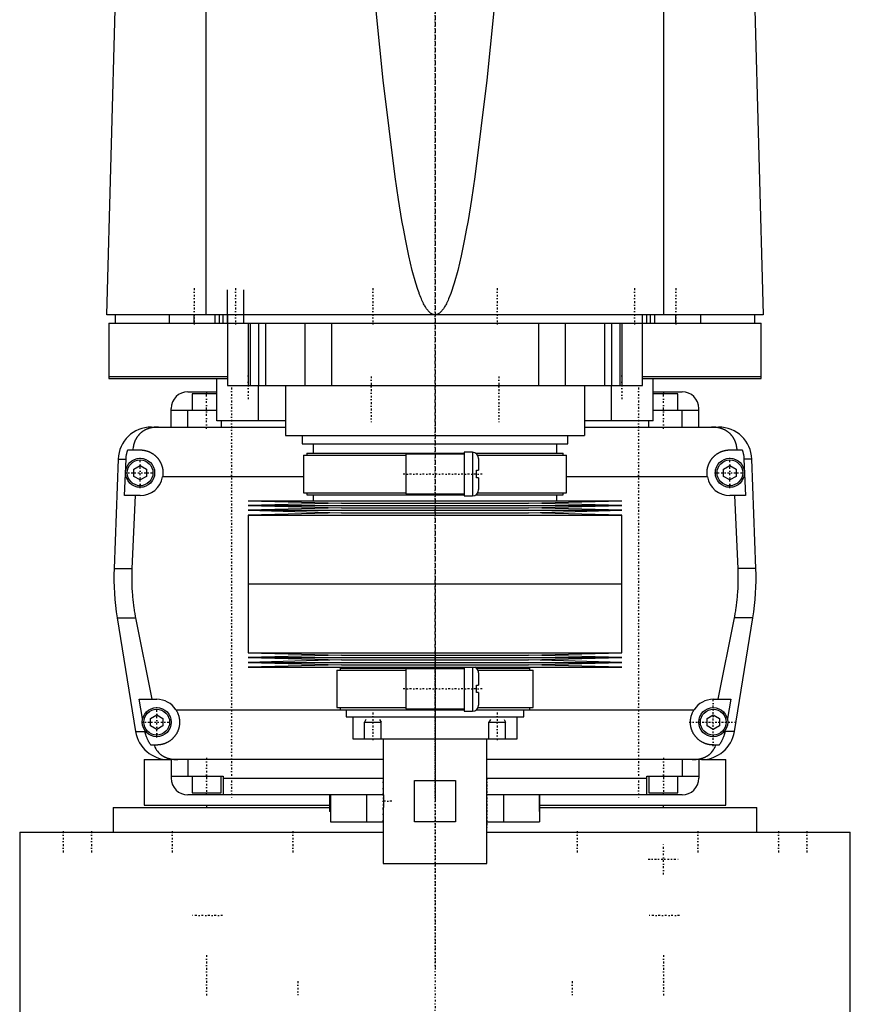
# Model space of a CAD drawing. Extents: x -120 to 120, y -1 to 900.
# Tile 2 of 3: x -100 to 100, y 322 to 559. Entities that reach past the tile are written whole.
import ezdxf

# ---------------------------------------------------------------- set-up
doc = ezdxf.new("R2010")
doc.units = 0
doc.linetypes.add('CENTER', pattern=[1.5, 0.45, -0.5, 0.05, -0.5])
for name, color, linetype in [('CENTER', 7, 'CENTER'), ('THREAD', 7, 'CONTINUOUS'), ('VIS', 7, 'CONTINUOUS')]:
    doc.layers.add(name, color=color, linetype=linetype)

msp = doc.modelspace()

# ---------------------------------------------------------------- linework, layer by layer
at = {"layer": 'CENTER'}
for p, q in [((0, 899.92), (0, 329.57)), ((0, 700.5), (0, 370.5)), ((-58, 493.9), (-58, 485.1)), ((-48, 493.9), (-48, 485.1)), ((-15, 493.9), (-15, 485.1)), ((15, 493.9), (15, 485.1)), ((48, 493.9), (48, 485.1)), ((58, 493.9), (58, 485.1)), ((0, 480.07), (0, 459.92)), ((-45, 473.8), (-45, 467.2)), ((-15.35, 472.7), (-15.35, 461.7)), ((15.35, 472.7), (15.35, 461.7)), ((45, 473.8), (45, 467.2)), ((-49, 470), (-49, 371)), ((49, 470), (49, 371)), ((-55, 460.1), (-55, 468.9)), ((55, 460.1), (55, 468.9)), ((0, 458.19), (0, 421.06)), ((-71, 445.82), (-71, 453.18)), ((71, 445.82), (71, 453.18)), ((-74.67, 449.5), (-67.33, 449.5)), ((11.37, 449.2), (-7.88, 449.2)), ((67.33, 449.5), (74.67, 449.5)), ((0, 424.35), (0, 389.2)), ((0, 406.4), (0, 1.6)), ((11.37, 397.5), (-7.88, 397.5)), ((67, 383.73), (67, 395.27)), ((-67, 385.82), (-67, 393.18)), ((-15, 391.8), (-15, 385.2)), ((15, 391.8), (15, 385.2)), ((-70.67, 389.5), (-63.33, 389.5)), ((61.23, 389.5), (72.77, 389.5)), ((0, 388.38), (0, 380.12)), ((-55, 380.9), (-55, 372.1)), ((55, 380.9), (55, 372.1)), ((-12.5, 376.05), (-12.5, 363.95)), ((12.5, 376.05), (12.5, 363.95)), ((-10.4, 370.5), (-12.6, 370.5)), ((-89.5, 363.25), (-89.5, 357.75)), ((-82.69, 363.25), (-82.69, 357.75)), ((-63.29, 363.25), (-63.29, 357.75)), ((-34.25, 363.25), (-34.25, 357.75)), ((34.25, 363.25), (34.25, 357.75)), ((63.29, 363.25), (63.29, 357.75)), ((82.69, 363.25), (82.69, 357.75)), ((89.5, 363.25), (89.5, 357.75)), ((55, 352.82), (55, 360.18)), ((51.32, 356.5), (58.67, 356.5)), ((-51.15, 343), (-58.85, 343)), ((58.85, 343), (51.15, 343)), ((-55, 333.45), (-55, 323.55)), ((55, 333.45), (55, 323.55)), ((-33, 327.15), (-33, 323.85)), ((33, 327.15), (33, 323.85))]:
    msp.add_line(p, q, dxfattribs=at)
at = {"layer": 'THREAD'}
for p, q in [((-50, 485.5), (-50, 493.5)), ((-46, 485.5), (-46, 493.5)), ((-16.62, 390.16), (-17, 389.5)), ((-17, 385.5), (-17, 389.5)), ((-17, 389.5), (-13, 389.5)), ((-13.38, 390.16), (-13, 389.5)), ((-13, 385.5), (-13, 389.5)), ((13.38, 390.16), (13, 389.5)), ((13, 385.5), (13, 389.5)), ((13, 389.5), (17, 389.5)), ((16.62, 390.16), (17, 389.5)), ((17, 385.5), (17, 389.5))]:
    msp.add_line(p, q, dxfattribs=at)
at = {"layer": 'VIS'}
for p, q in [((-79, 487.5), (-76.83, 568.63)), ((-55.06, 487.5), (-55.06, 569.6)), ((55.06, 487.5), (55.06, 569.6)), ((76.83, 568.63), (79, 487.5)), ((79, 487.5), (-79, 487.5)), ((-77, 487.5), (-77, 485.5)), ((-64, 487.5), (-64, 485.5)), ((-58, 485.5), (-58, 487.5)), ((-52.9, 485.5), (-52.9, 487.5)), ((-51.9, 485.5), (-51.9, 487.5)), ((-51, 485.5), (-51, 487.5)), ((-50, 487.5), (-50, 470.5)), ((50, 470.5), (50, 487.5)), ((51, 485.5), (51, 487.5)), ((51.9, 485.5), (51.9, 487.5)), ((52.9, 485.5), (52.9, 487.5)), ((58, 485.5), (58, 487.5)), ((64, 485.5), (64, 487.5)), ((77, 485.5), (77, 487.5)), ((-78.5, 485.5), (78.5, 485.5)), ((-78.5, 485.5), (-78.5, 472.2)), ((-45, 485.5), (-45, 470.5)), ((-44.5, 485.5), (-44.5, 470.5)), ((-42.5, 485.5), (-42.5, 470.5)), ((-40.83, 485.5), (-40.83, 470.5)), ((-31.31, 485.5), (-31.31, 470.5)), ((-24.92, 485.5), (-24.92, 470.5)), ((24.92, 485.5), (24.92, 470.5)), ((31.31, 485.5), (31.31, 470.5)), ((40.83, 485.5), (40.83, 470.5)), ((42.5, 485.5), (42.5, 470.5)), ((44.5, 485.5), (44.5, 470.5)), ((45, 485.5), (45, 470.5)), ((78.5, 472.2), (78.5, 485.5)), ((-78.5, 472.7), (-50.02, 472.7)), ((-78.5, 472.2), (-50.02, 472.2)), ((-52.5, 462), (-52.5, 472.2)), ((50.02, 472.7), (78.5, 472.7)), ((50.02, 472.2), (78.5, 472.2)), ((52.5, 462), (52.5, 472.2)), ((-50, 470.5), (50, 470.5)), ((-42.5, 462), (-42.5, 470.5)), ((-36, 470.5), (-36, 458.5)), ((36, 470.5), (36, 458.5)), ((42.5, 462), (42.5, 470.5)), ((-59.5, 469), (-52.5, 469)), ((-58.5, 468.5), (-58.5, 464.5)), ((-52.5, 468.5), (-58.5, 468.5)), ((-55, 469), (-55, 468.5)), ((52.5, 469), (59.5, 469)), ((58.5, 468.5), (52.5, 468.5)), ((55, 469), (55, 468.5)), ((58.5, 464.5), (58.5, 468.5)), ((-63.5, 460.5), (-63.5, 465)), ((-52.5, 464.5), (-63.5, 464.5)), ((-59.5, 460.5), (-59.5, 464.5)), ((63.5, 464.5), (52.5, 464.5)), ((59.5, 460.5), (59.5, 464.5)), ((63.5, 460.5), (63.5, 465)), ((-36, 462), (-52.5, 462)), ((-51.5, 462), (-51.5, 460.5)), ((52.5, 462), (36, 462)), ((51.5, 460.5), (51.5, 462)), ((-68.3, 460.5), (-36, 460.5)), ((36, 460.5), (68.3, 460.5)), ((-36, 458.5), (36, 458.5)), ((-32, 458.5), (-32, 456.5)), ((32, 456.5), (32, 458.5)), ((-73.97, 455), (-71, 455)), ((-32, 456.5), (32, 456.5)), ((-29.35, 456.5), (-29.35, 454.2)), ((29.35, 454.2), (29.35, 456.5)), ((71, 455), (73.97, 455)), ((-76.29, 452.8), (-77.28, 426.46)), ((-76.29, 452.8), (-74.4, 452.8)), ((-74.75, 444), (-74.4, 452.8)), ((-31.65, 453.7), (-31.65, 444.7)), ((-31.65, 453.7), (-7, 453.7)), ((-30.85, 454.2), (-30.85, 453.7)), ((-30.85, 454.2), (7, 454.2)), ((7, 454), (-7, 454)), ((-7, 454), (-7, 444.4)), ((9, 454.45), (7, 454.45)), ((7, 454.45), (7, 443.95)), ((9, 454.45), (9, 443.95)), ((9.83, 454.2), (30.85, 454.2)), ((10.3, 453.7), (31.65, 453.7)), ((10.5, 452.95), (10.5, 450.1)), ((30.85, 453.7), (30.85, 454.2)), ((31.65, 444.7), (31.65, 453.7)), ((76.29, 452.8), (74.4, 452.8)), ((74.4, 452.8), (74.75, 444)), ((77.28, 426.46), (76.29, 452.8)), ((-72.5, 450.37), (-71, 451.23)), ((-72.5, 448.63), (-72.5, 450.37)), ((-71, 451.23), (-69.5, 450.37)), ((-69.5, 450.37), (-69.5, 448.63)), ((69.5, 450.37), (71, 451.23)), ((69.5, 448.63), (69.5, 450.37)), ((71, 451.23), (72.5, 450.37)), ((72.5, 450.37), (72.5, 448.63)), ((-71, 447.77), (-72.5, 448.63)), ((-69.5, 448.63), (-71, 447.77)), ((-31.65, 448.5), (-65.59, 448.5)), ((10, 448.3), (10, 450.1)), ((10, 450.1), (10.5, 450.1)), ((10.5, 448.3), (10, 448.3)), ((10.5, 448.3), (10.5, 445.45)), ((65.59, 448.5), (31.65, 448.5)), ((71, 447.77), (69.5, 448.63)), ((72.5, 448.63), (71, 447.77)), ((-71, 444), (-74.75, 444)), ((-72.2, 444), (-72.97, 426.46)), ((-31.65, 444.7), (-7, 444.7)), ((-30.85, 444.7), (-30.85, 444.2)), ((-30.85, 444.2), (7, 444.2)), ((-29.35, 444.2), (-29.35, 442.75)), ((-7, 444.4), (7, 444.4)), ((7, 443.95), (9, 443.95)), ((9.83, 444.2), (30.85, 444.2)), ((10.3, 444.7), (31.65, 444.7)), ((29.35, 442.75), (29.35, 444.2)), ((30.85, 444.2), (30.85, 444.7)), ((74.75, 444), (71, 444)), ((72.97, 426.46), (72.2, 444)), ((-45, 442.75), (-22.5, 442.18)), ((-45, 442.75), (45, 442.75)), ((-22.5, 442.18), (-45, 441.61)), ((-45, 441.61), (-22.5, 441.04)), ((-45, 441.61), (45, 441.61)), ((-22.5, 441.04), (-45, 440.47)), ((-22.5, 442.18), (22.5, 442.18)), ((-22.5, 441.04), (22.5, 441.04)), ((22.5, 442.18), (45, 442.75)), ((45, 441.61), (22.5, 442.18)), ((22.5, 441.04), (45, 441.61)), ((45, 440.47), (22.5, 441.04)), ((-45, 440.47), (-22.5, 439.9)), ((-45, 440.47), (45, 440.47)), ((-22.5, 439.9), (-45, 439.33)), ((-45, 439.33), (-45, 422.75)), ((-45, 439.33), (45, 439.33)), ((-22.5, 439.9), (22.5, 439.9)), ((22.5, 439.9), (45, 440.47)), ((45, 439.33), (22.5, 439.9)), ((45, 422.75), (45, 439.33)), ((-77.28, 426.46), (-72.97, 426.46)), ((77.28, 426.46), (72.97, 426.46)), ((-45, 422.75), (45, 422.75)), ((-45, 422.75), (-45, 406.17)), ((-45, 422.75), (0, 422.75)), ((45, 406.17), (45, 422.75)), ((-76.54, 414.6), (-72.1, 387.22)), ((-76.54, 414.6), (-72.1, 414.6)), ((-72.1, 414.6), (-68.19, 395)), ((68.19, 395), (72.1, 414.6)), ((76.54, 414.6), (72.1, 414.6)), ((72.1, 387.22), (76.54, 414.6)), ((-45, 406.17), (-22.5, 405.6)), ((-45, 406.17), (45, 406.17)), ((-22.5, 405.6), (-45, 405.03)), ((-22.5, 405.6), (22.5, 405.6)), ((22.5, 405.6), (45, 406.17)), ((45, 405.03), (22.5, 405.6)), ((-45, 405.03), (-22.5, 404.46)), ((-45, 405.03), (45, 405.03)), ((-22.5, 404.46), (-45, 403.89)), ((-45, 403.89), (-22.5, 403.32)), ((-45, 403.89), (45, 403.89)), ((-22.5, 403.32), (-45, 402.75)), ((-45, 402.75), (45, 402.75)), ((-22.5, 404.46), (22.5, 404.46)), ((-22.5, 403.32), (22.5, 403.32)), ((-21.35, 402.75), (-21.35, 402.5)), ((7, 402.75), (7, 392.12)), ((9, 402.75), (9, 392.12)), ((21.35, 402.5), (21.35, 402.75)), ((22.5, 404.46), (45, 405.03)), ((45, 403.89), (22.5, 404.46)), ((22.5, 403.32), (45, 403.89)), ((45, 402.75), (22.5, 403.32)), ((-23.65, 402), (-23.65, 393)), ((-23.65, 402), (-7, 402)), ((-22.85, 402.5), (-22.85, 402)), ((-22.85, 402.5), (7, 402.5)), ((7, 402.3), (-7, 402.3)), ((-7, 402.3), (-7, 392.7)), ((9.99, 402.5), (22.85, 402.5)), ((10.36, 402), (23.65, 402)), ((10.5, 401.37), (10.5, 398.4)), ((22.85, 402), (22.85, 402.5)), ((23.65, 393), (23.65, 402)), ((10, 396.6), (10, 398.4)), ((10, 398.4), (10.5, 398.4)), ((10.5, 396.6), (10, 396.6)), ((10.5, 396.6), (10.5, 393.62)), ((-71.21, 395), (-67, 395)), ((-70.39, 390.38), (-71.21, 395)), ((67, 395), (71.21, 395)), ((71.21, 395), (70.39, 390.38)), ((-68.5, 390.37), (-67, 391.23)), ((-67, 391.23), (-65.5, 390.37)), ((-62.39, 392.5), (-9.13, 392.5)), ((-23.65, 393), (-7, 393)), ((-22.85, 393), (-22.85, 392.5)), ((-22.85, 392.5), (7.01, 392.5)), ((-21.35, 392.5), (-21.35, 390.8)), ((-7, 392.7), (7, 392.7)), ((7, 392.12), (9, 392.12)), ((9.99, 392.5), (22.85, 392.5)), ((10.36, 393), (23.65, 393)), ((21.35, 390.8), (21.35, 392.5)), ((22.85, 392.5), (22.85, 393)), ((22.85, 392.5), (62.39, 392.5)), ((65.5, 390.37), (67, 391.23)), ((67, 391.23), (68.5, 390.37)), ((-68.5, 388.63), (-68.5, 390.37)), ((-67, 387.77), (-68.5, 388.63)), ((-65.5, 388.63), (-67, 387.77)), ((-65.5, 390.37), (-65.5, 388.63)), ((-21.35, 390.8), (21.35, 390.8)), ((-19.75, 390.8), (-19.75, 385.5)), ((19.75, 385.5), (19.75, 390.8)), ((65.5, 388.63), (65.5, 390.37)), ((67, 387.77), (65.5, 388.63)), ((68.5, 388.63), (67, 387.77)), ((68.5, 390.37), (68.5, 388.63)), ((-72.1, 387.22), (-69.82, 387.22)), ((-69.82, 387.22), (-69.87, 387.5)), ((69.87, 387.5), (69.82, 387.22)), ((72.1, 387.22), (69.82, 387.22)), ((-67, 384), (-68.39, 384)), ((-19.75, 385.5), (19.75, 385.5)), ((-12.5, 385.5), (-12.5, 372.5)), ((12.5, 355.5), (12.5, 385.5)), ((68.39, 384), (67, 384)), ((-70, 380.5), (-70, 369.5)), ((-70, 380.5), (-63.57, 380.5)), ((-12.5, 380.5), (-64.2, 380.5)), ((-63.5, 380.5), (-63.5, 376)), ((-59.5, 380.5), (-59.5, 376.5)), ((64.2, 380.5), (12.5, 380.5)), ((59.5, 380.5), (59.5, 376.5)), ((63.5, 380.5), (63.5, 376)), ((64.2, 380.5), (70, 380.5)), ((70, 369.5), (70, 380.5)), ((-63.5, 376.5), (-51, 376.5)), ((-58.5, 376.5), (-58.5, 372.5)), ((-51.5, 372.5), (-51.5, 376.5)), ((-51, 376.5), (-51, 372)), ((-51, 376), (-12.5, 376)), ((-4.9, 375.5), (4.9, 375.5)), ((-4.9, 365.5), (-4.9, 375.5)), ((4.9, 375.5), (4.9, 365.5)), ((12.5, 376), (51, 376)), ((51, 372), (51, 376.5)), ((51, 376.5), (63.5, 376.5)), ((51.5, 376.5), (51.5, 372.5)), ((58.5, 372.5), (58.5, 376.5)), ((-12.44, 372), (-59.5, 372)), ((-58.5, 372.5), (-51.5, 372.5)), ((-55, 372), (-55, 372.5)), ((-25.37, 372), (-25.37, 368)), ((-25.16, 372), (-25.16, 365.5)), ((-16.5, 372), (-16.5, 365.5)), ((-12.49, 372.46), (-12.5, 372.5)), ((-12.48, 372.34), (-12.49, 372.41)), ((-12.44, 372.02), (-12.45, 372.14)), ((59.5, 372), (12.5, 372)), ((16.5, 372), (16.5, 365.5)), ((25.16, 372), (25.16, 365.5)), ((25.16, 368), (25.16, 372)), ((51.5, 372.5), (58.5, 372.5)), ((55, 372), (55, 372.5)), ((-77.5, 369), (-77.5, 363)), ((-77.5, 369), (-25.37, 369)), ((-70, 369.5), (-25.39, 369.5)), ((-55, 369.5), (-55, 369)), ((-25.16, 368), (-25.37, 368)), ((-12.5, 368.5), (-12.49, 368.54)), ((-12.5, 368.5), (-12.5, 355.5)), ((-12.49, 368.58), (-12.47, 368.71)), ((-12.45, 368.86), (-12.44, 368.98)), ((25.16, 369), (77.5, 369)), ((25.18, 369.5), (70, 369.5)), ((55, 369), (55, 369.5)), ((77.5, 363), (77.5, 369)), ((-25.16, 365.5), (-12.5, 365.5)), ((4.9, 365.5), (-4.9, 365.5)), ((12.5, 365.5), (25.16, 365.5)), ((-100, 363), (-100, 25)), ((-100, 363), (-12.51, 363)), ((12.51, 363), (100, 363)), ((100, 25), (100, 363)), ((-12.5, 355.5), (12.5, 355.5))]:
    msp.add_line(p, q, dxfattribs=at)
for points in [[(0, 487.5, 0), (-0.01, 487.5, 0), (-0.04, 487.5, 0), (-0.06, 487.5, 0), (-0.07, 487.5, 0), (-0.08, 487.5, 0), (-0.11, 487.5, 0), (-0.13, 487.51, 0), (-0.15, 487.51, 0), (-0.18, 487.51, 0), (-0.2, 487.51, 0), (-0.21, 487.52, 0), (-0.22, 487.52, 0), (-0.25, 487.52, 0), (-0.27, 487.53, 0), (-0.29, 487.53, 0), (-0.32, 487.54, 0), (-0.34, 487.54, 0), (-0.35, 487.54, 0), (-0.36, 487.55, 0), (-0.39, 487.55, 0), (-0.41, 487.56, 0), (-0.42, 487.56, 0), (-0.43, 487.57, 0), (-0.46, 487.57, 0), (-0.48, 487.58, 0), (-0.49, 487.59, 0), (-0.5, 487.59, 0), (-0.53, 487.6, 0), (-0.55, 487.61, 0), (-0.57, 487.62, 0), (-0.6, 487.63, 0), (-0.62, 487.64, 0), (-0.63, 487.64, 0), (-0.64, 487.65, 0), (-0.67, 487.66, 0), (-0.69, 487.67, 0), (-0.71, 487.68, 0), (-0.74, 487.69, 0), (-0.76, 487.71, 0), (-0.77, 487.71, 0), (-0.78, 487.72, 0), (-0.81, 487.73, 0), (-0.83, 487.74, 0), (-0.85, 487.76, 0), (-0.88, 487.77, 0), (-0.9, 487.79, 0), (-0.91, 487.8, 0), (-0.92, 487.8, 0), (-0.95, 487.82, 0), (-0.97, 487.83, 0), (-1.05, 487.89, 0), (-1.19, 488.01, 0), (-1.26, 488.07, 0), (-1.33, 488.13, 0), (-1.47, 488.27, 0), (-1.61, 488.43, 0), (-1.75, 488.59, 0), (-1.89, 488.78, 0), (-2.03, 488.97, 0), (-2.1, 489.07, 0), (-2.17, 489.18, 0), (-2.31, 489.41, 0), (-2.45, 489.64, 0), (-2.52, 489.77, 0), (-2.59, 489.89, 0), (-2.73, 490.16, 0), (-2.87, 490.44, 0), (-2.94, 490.59, 0), (-3.01, 490.73, 0), (-3.15, 491.04, 0), (-3.29, 491.36, 0), (-3.43, 491.7, 0), (-3.57, 492.05, 0), (-3.71, 492.41, 0), (-3.78, 492.6, 0), (-3.85, 492.79, 0), (-3.99, 493.18, 0), (-4.13, 493.59, 0), (-4.62, 495.12, 0), (-5.46, 498.14, 0), (-6.29, 501.66, 0), (-7.13, 505.68, 0), (-7.54, 507.88, 0), (-7.96, 510.2, 0), (-8.79, 515.22, 0), (-9.62, 520.74, 0), (-12.5, 543.94, 0), (-14.95, 568.63, 0)], [(14.95, 568.63, 0), (12.5, 543.94, 0), (9.62, 520.74, 0), (8.79, 515.22, 0), (7.96, 510.2, 0), (7.54, 507.88, 0), (7.13, 505.68, 0), (6.29, 501.66, 0), (5.46, 498.14, 0), (4.62, 495.12, 0), (3.78, 492.6, 0), (3.29, 491.36, 0), (3.15, 491.04, 0), (3.01, 490.73, 0), (2.94, 490.59, 0), (2.87, 490.44, 0), (2.73, 490.16, 0), (2.59, 489.89, 0), (2.52, 489.77, 0), (2.45, 489.64, 0), (2.31, 489.41, 0), (2.17, 489.18, 0), (2.1, 489.07, 0), (2.03, 488.97, 0), (1.89, 488.78, 0), (1.75, 488.59, 0), (1.61, 488.43, 0), (1.47, 488.27, 0), (1.33, 488.13, 0), (1.26, 488.07, 0), (1.19, 488.01, 0), (1.05, 487.89, 0), (0.91, 487.8, 0), (0.83, 487.74, 0), (0.81, 487.73, 0), (0.78, 487.72, 0), (0.77, 487.71, 0), (0.76, 487.71, 0), (0.74, 487.69, 0), (0.71, 487.68, 0), (0.69, 487.67, 0), (0.67, 487.66, 0), (0.64, 487.65, 0), (0.63, 487.64, 0), (0.62, 487.64, 0), (0.6, 487.63, 0), (0.57, 487.62, 0), (0.55, 487.61, 0), (0.53, 487.6, 0), (0.5, 487.59, 0), (0.49, 487.59, 0), (0.48, 487.58, 0), (0.46, 487.57, 0), (0.43, 487.57, 0), (0.42, 487.56, 0), (0.41, 487.56, 0), (0.39, 487.55, 0), (0.36, 487.55, 0), (0.35, 487.54, 0), (0.34, 487.54, 0), (0.32, 487.54, 0), (0.29, 487.53, 0), (0.27, 487.53, 0), (0.25, 487.52, 0), (0.22, 487.52, 0), (0.21, 487.52, 0), (0.2, 487.51, 0), (0.18, 487.51, 0), (0.15, 487.51, 0), (0.13, 487.51, 0), (0.11, 487.5, 0), (0.08, 487.5, 0), (0.07, 487.5, 0), (0.06, 487.5, 0), (0.04, 487.5, 0), (0.01, 487.5, 0), (0, 487.5, 0)], [(-66.56, 460.5, 0), (-66.61, 460.5, 0), (-66.7, 460.5, 0), (-66.8, 460.5, 0), (-66.84, 460.5, 0), (-66.89, 460.49, 0), (-66.98, 460.49, 0), (-67.08, 460.49, 0), (-67.17, 460.48, 0), (-67.26, 460.47, 0), (-67.35, 460.47, 0), (-67.4, 460.46, 0), (-67.45, 460.46, 0), (-67.54, 460.45, 0), (-67.63, 460.44, 0), (-67.72, 460.42, 0), (-67.82, 460.41, 0), (-67.91, 460.4, 0), (-67.95, 460.39, 0), (-68, 460.38, 0), (-68.09, 460.37, 0), (-68.18, 460.35, 0), (-68.23, 460.34, 0), (-68.27, 460.33, 0), (-68.36, 460.31, 0), (-68.45, 460.29, 0), (-68.49, 460.28, 0), (-68.53, 460.27, 0), (-68.62, 460.24, 0), (-68.71, 460.22, 0), (-68.79, 460.2, 0), (-68.88, 460.17, 0), (-68.96, 460.14, 0), (-69, 460.13, 0), (-69.04, 460.11, 0), (-69.13, 460.08, 0), (-69.21, 460.05, 0), (-69.29, 460.02, 0), (-69.37, 459.99, 0), (-69.45, 459.96, 0), (-69.49, 459.94, 0), (-69.53, 459.92, 0), (-69.6, 459.89, 0), (-69.68, 459.85, 0), (-69.76, 459.81, 0), (-69.83, 459.77, 0), (-69.91, 459.74, 0), (-69.94, 459.72, 0), (-69.98, 459.69, 0), (-70.05, 459.65, 0), (-70.12, 459.61, 0), (-70.19, 459.57, 0), (-70.26, 459.52, 0), (-70.33, 459.48, 0), (-70.37, 459.46, 0), (-70.4, 459.43, 0), (-70.47, 459.39, 0), (-70.53, 459.34, 0), (-70.6, 459.29, 0), (-70.66, 459.24, 0), (-70.72, 459.19, 0), (-70.75, 459.17, 0), (-70.78, 459.14, 0), (-70.84, 459.09, 0), (-70.9, 459.04, 0), (-70.93, 459.01, 0), (-70.96, 458.98, 0), (-71.02, 458.93, 0), (-71.08, 458.87, 0), (-71.1, 458.85, 0), (-71.13, 458.82, 0), (-71.19, 458.76, 0), (-71.24, 458.71, 0), (-71.29, 458.65, 0), (-71.34, 458.59, 0), (-71.4, 458.53, 0), (-71.42, 458.5, 0), (-71.45, 458.47, 0), (-71.5, 458.41, 0), (-71.54, 458.35, 0), (-71.59, 458.28, 0), (-71.64, 458.22, 0), (-71.68, 458.16, 0), (-71.71, 458.12, 0), (-71.73, 458.09, 0), (-71.77, 458.02, 0), (-71.82, 457.96, 0), (-71.86, 457.89, 0), (-71.9, 457.82, 0), (-71.94, 457.75, 0), (-71.96, 457.72, 0), (-71.98, 457.68, 0), (-72.02, 457.61, 0), (-72.06, 457.54, 0), (-72.1, 457.46, 0), (-72.13, 457.39, 0), (-72.17, 457.32, 0), (-72.18, 457.28, 0), (-72.2, 457.24, 0), (-72.24, 457.16, 0), (-72.27, 457.09, 0), (-72.3, 457.01, 0), (-72.33, 456.93, 0), (-72.36, 456.85, 0), (-72.37, 456.81, 0), (-72.39, 456.77, 0), (-72.42, 456.69, 0), (-72.44, 456.61, 0), (-72.46, 456.57, 0), (-72.47, 456.52, 0), (-72.49, 456.44, 0), (-72.52, 456.36, 0), (-72.53, 456.32, 0), (-72.54, 456.27, 0), (-72.56, 456.19, 0), (-72.58, 456.1, 0), (-72.6, 456.02, 0), (-72.62, 455.93, 0), (-72.63, 455.84, 0), (-72.64, 455.8, 0), (-72.65, 455.76, 0), (-72.66, 455.67, 0), (-72.68, 455.58, 0), (-72.72, 455.27, 0), (-72.74, 455, 0)], [(72.74, 455, 0), (72.74, 455.05, 0), (72.73, 455.14, 0), (72.72, 455.23, 0), (72.72, 455.27, 0), (72.71, 455.32, 0), (72.7, 455.41, 0), (72.69, 455.5, 0), (72.68, 455.59, 0), (72.66, 455.68, 0), (72.65, 455.76, 0), (72.64, 455.81, 0), (72.63, 455.85, 0), (72.61, 455.94, 0), (72.6, 456.03, 0), (72.58, 456.11, 0), (72.56, 456.2, 0), (72.54, 456.28, 0), (72.52, 456.33, 0), (72.51, 456.37, 0), (72.49, 456.45, 0), (72.46, 456.53, 0), (72.45, 456.58, 0), (72.44, 456.62, 0), (72.41, 456.7, 0), (72.39, 456.78, 0), (72.37, 456.82, 0), (72.36, 456.86, 0), (72.33, 456.94, 0), (72.3, 457.01, 0), (72.27, 457.09, 0), (72.23, 457.17, 0), (72.2, 457.24, 0), (72.18, 457.28, 0), (72.17, 457.32, 0), (72.13, 457.39, 0), (72.1, 457.46, 0), (72.06, 457.54, 0), (72.02, 457.61, 0), (71.98, 457.68, 0), (71.96, 457.71, 0), (71.94, 457.75, 0), (71.9, 457.82, 0), (71.86, 457.89, 0), (71.82, 457.95, 0), (71.78, 458.02, 0), (71.73, 458.08, 0), (71.71, 458.12, 0), (71.69, 458.15, 0), (71.64, 458.21, 0), (71.6, 458.28, 0), (71.55, 458.34, 0), (71.5, 458.4, 0), (71.45, 458.46, 0), (71.43, 458.49, 0), (71.4, 458.52, 0), (71.35, 458.58, 0), (71.3, 458.64, 0), (71.25, 458.7, 0), (71.19, 458.75, 0), (71.14, 458.81, 0), (71.11, 458.84, 0), (71.08, 458.87, 0), (71.03, 458.92, 0), (70.97, 458.98, 0), (70.94, 459, 0), (70.91, 459.03, 0), (70.85, 459.08, 0), (70.79, 459.13, 0), (70.76, 459.16, 0), (70.73, 459.18, 0), (70.67, 459.23, 0), (70.6, 459.28, 0), (70.54, 459.33, 0), (70.47, 459.38, 0), (70.41, 459.43, 0), (70.37, 459.45, 0), (70.34, 459.47, 0), (70.27, 459.52, 0), (70.2, 459.56, 0), (70.13, 459.61, 0), (70.06, 459.65, 0), (69.99, 459.69, 0), (69.95, 459.71, 0), (69.91, 459.73, 0), (69.84, 459.77, 0), (69.76, 459.81, 0), (69.69, 459.85, 0), (69.61, 459.88, 0), (69.53, 459.92, 0), (69.5, 459.94, 0), (69.46, 459.95, 0), (69.38, 459.99, 0), (69.3, 460.02, 0), (69.22, 460.05, 0), (69.13, 460.08, 0), (69.05, 460.11, 0), (69.01, 460.13, 0), (68.97, 460.14, 0), (68.89, 460.17, 0), (68.8, 460.19, 0), (68.72, 460.22, 0), (68.63, 460.24, 0), (68.54, 460.27, 0), (68.5, 460.28, 0), (68.46, 460.29, 0), (68.37, 460.31, 0), (68.28, 460.33, 0), (68.23, 460.34, 0), (68.19, 460.35, 0), (68.1, 460.36, 0), (68.01, 460.38, 0), (67.96, 460.39, 0), (67.91, 460.4, 0), (67.82, 460.41, 0), (67.73, 460.42, 0), (67.64, 460.44, 0), (67.55, 460.45, 0), (67.45, 460.46, 0), (67.41, 460.46, 0), (67.36, 460.47, 0), (67.27, 460.47, 0), (67.17, 460.48, 0), (67.08, 460.49, 0), (66.99, 460.49, 0), (66.89, 460.49, 0), (66.85, 460.5, 0), (66.8, 460.5, 0), (66.7, 460.5, 0), (66.61, 460.5, 0), (66.56, 460.5, 0)], [(-74.4, 452.8, 0), (-74.39, 452.86, 0), (-74.39, 452.98, 0), (-74.38, 453.1, 0), (-74.37, 453.16, 0), (-74.37, 453.23, 0), (-74.35, 453.35, 0), (-74.34, 453.47, 0), (-74.32, 453.6, 0), (-74.3, 453.72, 0), (-74.28, 453.85, 0), (-74.27, 453.91, 0), (-74.26, 453.97, 0), (-74.23, 454.1, 0), (-74.2, 454.22, 0), (-74.17, 454.34, 0), (-74.14, 454.47, 0), (-74.1, 454.59, 0), (-74.09, 454.65, 0), (-74.07, 454.71, 0), (-74.03, 454.83, 0), (-73.99, 454.94, 0), (-73.97, 455, 0)], [(-71, 455, 0), (-70.96, 455, 0), (-70.87, 455, 0), (-70.78, 455, 0), (-70.73, 454.99, 0), (-70.69, 454.99, 0), (-70.6, 454.99, 0), (-70.51, 454.98, 0), (-70.42, 454.97, 0), (-70.33, 454.96, 0), (-70.24, 454.95, 0), (-70.19, 454.94, 0), (-70.15, 454.93, 0), (-70.06, 454.92, 0), (-69.97, 454.9, 0), (-69.88, 454.88, 0), (-69.79, 454.86, 0), (-69.7, 454.84, 0), (-69.65, 454.83, 0), (-69.61, 454.82, 0), (-69.52, 454.8, 0), (-69.43, 454.77, 0), (-69.38, 454.76, 0), (-69.34, 454.74, 0), (-69.25, 454.72, 0), (-69.17, 454.69, 0), (-69.12, 454.67, 0), (-69.08, 454.65, 0), (-68.99, 454.62, 0), (-68.91, 454.59, 0), (-68.82, 454.55, 0), (-68.74, 454.51, 0), (-68.66, 454.48, 0), (-68.61, 454.46, 0), (-68.57, 454.44, 0), (-68.49, 454.39, 0), (-68.41, 454.35, 0), (-68.33, 454.31, 0), (-68.25, 454.26, 0), (-68.17, 454.22, 0), (-68.14, 454.2, 0), (-68.1, 454.17, 0), (-68.02, 454.12, 0), (-67.95, 454.07, 0), (-67.87, 454.02, 0), (-67.8, 453.97, 0), (-67.73, 453.92, 0), (-67.69, 453.89, 0), (-67.66, 453.87, 0), (-67.59, 453.81, 0), (-67.52, 453.76, 0), (-67.45, 453.7, 0), (-67.39, 453.65, 0), (-67.32, 453.59, 0), (-67.29, 453.56, 0), (-67.26, 453.53, 0), (-67.2, 453.47, 0), (-67.14, 453.41, 0), (-67.08, 453.35, 0), (-67.02, 453.29, 0), (-66.96, 453.23, 0), (-66.93, 453.2, 0), (-66.9, 453.17, 0), (-66.84, 453.1, 0), (-66.79, 453.04, 0), (-66.76, 453, 0), (-66.73, 452.97, 0), (-66.68, 452.9, 0), (-66.62, 452.83, 0), (-66.6, 452.8, 0), (-66.57, 452.76, 0), (-66.52, 452.69, 0), (-66.47, 452.62, 0), (-66.42, 452.55, 0), (-66.37, 452.47, 0), (-66.32, 452.4, 0), (-66.3, 452.36, 0), (-66.28, 452.32, 0), (-66.23, 452.24, 0), (-66.19, 452.17, 0), (-66.15, 452.09, 0), (-66.11, 452.01, 0), (-66.06, 451.93, 0), (-66.05, 451.89, 0), (-66.03, 451.85, 0), (-65.99, 451.77, 0), (-65.95, 451.68, 0), (-65.92, 451.6, 0), (-65.88, 451.52, 0), (-65.85, 451.43, 0), (-65.84, 451.39, 0), (-65.82, 451.35, 0), (-65.79, 451.26, 0), (-65.76, 451.18, 0), (-65.74, 451.09, 0), (-65.71, 451.01, 0), (-65.69, 450.92, 0), (-65.68, 450.88, 0), (-65.66, 450.83, 0), (-65.64, 450.75, 0), (-65.62, 450.66, 0), (-65.61, 450.57, 0), (-65.59, 450.48, 0), (-65.57, 450.4, 0), (-65.57, 450.35, 0), (-65.56, 450.31, 0), (-65.55, 450.22, 0), (-65.54, 450.13, 0), (-65.53, 450.09, 0), (-65.53, 450.04, 0), (-65.52, 449.96, 0), (-65.51, 449.87, 0), (-65.51, 449.82, 0), (-65.51, 449.78, 0), (-65.5, 449.69, 0), (-65.5, 449.61, 0), (-65.5, 449.52, 0), (-65.5, 449.43, 0), (-65.5, 449.35, 0), (-65.5, 449.3, 0), (-65.51, 449.26, 0), (-65.51, 449.17, 0), (-65.52, 449.08, 0), (-65.52, 448.99, 0), (-65.53, 448.9, 0), (-65.54, 448.81, 0), (-65.55, 448.77, 0), (-65.55, 448.72, 0), (-65.57, 448.63, 0), (-65.58, 448.54, 0), (-65.59, 448.5, 0)], [(65.59, 448.5, 0), (65.58, 448.54, 0), (65.57, 448.63, 0), (65.55, 448.72, 0), (65.55, 448.77, 0), (65.54, 448.81, 0), (65.53, 448.9, 0), (65.52, 448.99, 0), (65.52, 449.08, 0), (65.51, 449.17, 0), (65.51, 449.26, 0), (65.5, 449.3, 0), (65.5, 449.35, 0), (65.5, 449.43, 0), (65.5, 449.52, 0), (65.5, 449.61, 0), (65.5, 449.69, 0), (65.51, 449.78, 0), (65.51, 449.82, 0), (65.51, 449.87, 0), (65.52, 449.96, 0), (65.53, 450.04, 0), (65.53, 450.09, 0), (65.54, 450.13, 0), (65.55, 450.22, 0), (65.56, 450.31, 0), (65.57, 450.35, 0), (65.57, 450.4, 0), (65.59, 450.48, 0), (65.61, 450.57, 0), (65.62, 450.66, 0), (65.64, 450.75, 0), (65.66, 450.83, 0), (65.68, 450.88, 0), (65.69, 450.92, 0), (65.71, 451.01, 0), (65.74, 451.09, 0), (65.76, 451.18, 0), (65.79, 451.26, 0), (65.82, 451.35, 0), (65.84, 451.39, 0), (65.85, 451.43, 0), (65.88, 451.52, 0), (65.92, 451.6, 0), (65.95, 451.68, 0), (65.99, 451.77, 0), (66.03, 451.85, 0), (66.05, 451.89, 0), (66.06, 451.93, 0), (66.11, 452.01, 0), (66.15, 452.09, 0), (66.19, 452.17, 0), (66.23, 452.24, 0), (66.28, 452.32, 0), (66.3, 452.36, 0), (66.32, 452.4, 0), (66.37, 452.47, 0), (66.42, 452.55, 0), (66.47, 452.62, 0), (66.52, 452.69, 0), (66.57, 452.76, 0), (66.6, 452.8, 0), (66.62, 452.83, 0), (66.68, 452.9, 0), (66.73, 452.97, 0), (66.76, 453, 0), (66.79, 453.04, 0), (66.84, 453.1, 0), (66.9, 453.17, 0), (66.93, 453.2, 0), (66.96, 453.23, 0), (67.02, 453.29, 0), (67.08, 453.35, 0), (67.14, 453.41, 0), (67.2, 453.47, 0), (67.26, 453.53, 0), (67.29, 453.56, 0), (67.32, 453.59, 0), (67.39, 453.65, 0), (67.45, 453.7, 0), (67.52, 453.76, 0), (67.59, 453.81, 0), (67.66, 453.87, 0), (67.69, 453.89, 0), (67.73, 453.92, 0), (67.8, 453.97, 0), (67.87, 454.02, 0), (67.95, 454.07, 0), (68.02, 454.12, 0), (68.1, 454.17, 0), (68.14, 454.2, 0), (68.17, 454.22, 0), (68.25, 454.26, 0), (68.33, 454.31, 0), (68.41, 454.35, 0), (68.49, 454.39, 0), (68.57, 454.44, 0), (68.61, 454.46, 0), (68.66, 454.48, 0), (68.74, 454.51, 0), (68.82, 454.55, 0), (68.91, 454.59, 0), (68.99, 454.62, 0), (69.08, 454.65, 0), (69.12, 454.67, 0), (69.17, 454.69, 0), (69.25, 454.72, 0), (69.34, 454.74, 0), (69.38, 454.76, 0), (69.43, 454.77, 0), (69.52, 454.8, 0), (69.61, 454.82, 0), (69.65, 454.83, 0), (69.7, 454.84, 0), (69.79, 454.86, 0), (69.88, 454.88, 0), (69.97, 454.9, 0), (70.06, 454.92, 0), (70.15, 454.93, 0), (70.19, 454.94, 0), (70.24, 454.95, 0), (70.33, 454.96, 0), (70.42, 454.97, 0), (70.51, 454.98, 0), (70.6, 454.99, 0), (70.69, 454.99, 0), (70.73, 454.99, 0), (70.78, 455, 0), (70.87, 455, 0), (70.96, 455, 0), (71, 455, 0)], [(73.97, 455, 0), (73.99, 454.94, 0), (74.03, 454.83, 0), (74.07, 454.71, 0), (74.09, 454.65, 0), (74.1, 454.59, 0), (74.14, 454.47, 0), (74.17, 454.34, 0), (74.2, 454.22, 0), (74.23, 454.1, 0), (74.26, 453.97, 0), (74.27, 453.91, 0), (74.28, 453.85, 0), (74.3, 453.72, 0), (74.32, 453.6, 0), (74.34, 453.47, 0), (74.35, 453.35, 0), (74.37, 453.23, 0), (74.37, 453.16, 0), (74.38, 453.1, 0), (74.39, 452.98, 0), (74.39, 452.86, 0), (74.4, 452.8, 0)], [(-72.97, 426.46, 0), (-72.99, 426.13, 0), (-73.01, 425.49, 0), (-73.02, 424.84, 0), (-73.02, 424.53, 0), (-73.02, 424.21, 0), (-73.02, 423.57, 0), (-73, 422.93, 0), (-72.98, 422.28, 0), (-72.96, 421.63, 0), (-72.92, 420.97, 0), (-72.9, 420.64, 0), (-72.87, 420.31, 0), (-72.82, 419.65, 0), (-72.75, 418.98, 0), (-72.68, 418.31, 0), (-72.59, 417.64, 0), (-72.5, 416.96, 0), (-72.45, 416.62, 0), (-72.4, 416.29, 0), (-72.29, 415.61, 0), (-72.17, 414.94, 0), (-72.1, 414.6, 0)], [(72.1, 414.6, 0), (72.17, 414.94, 0), (72.29, 415.61, 0), (72.4, 416.29, 0), (72.45, 416.62, 0), (72.5, 416.96, 0), (72.59, 417.64, 0), (72.68, 418.31, 0), (72.75, 418.98, 0), (72.82, 419.65, 0), (72.87, 420.31, 0), (72.9, 420.64, 0), (72.92, 420.97, 0), (72.96, 421.63, 0), (72.98, 422.28, 0), (73, 422.93, 0), (73.02, 423.57, 0), (73.02, 424.21, 0), (73.02, 424.53, 0), (73.02, 424.84, 0), (73.01, 425.49, 0), (72.99, 426.13, 0), (72.97, 426.46, 0)], [(-62.39, 392.5, 0), (-62.36, 392.45, 0), (-62.3, 392.35, 0), (-62.24, 392.26, 0), (-62.21, 392.21, 0), (-62.18, 392.16, 0), (-62.13, 392.05, 0), (-62.08, 391.95, 0), (-62.03, 391.85, 0), (-61.98, 391.74, 0), (-61.93, 391.64, 0), (-61.91, 391.59, 0), (-61.89, 391.53, 0), (-61.85, 391.43, 0), (-61.81, 391.32, 0), (-61.77, 391.21, 0), (-61.74, 391.1, 0), (-61.71, 390.99, 0), (-61.69, 390.94, 0), (-61.68, 390.88, 0), (-61.65, 390.77, 0), (-61.62, 390.66, 0), (-61.61, 390.61, 0), (-61.6, 390.55, 0), (-61.58, 390.44, 0), (-61.56, 390.34, 0), (-61.56, 390.28, 0), (-61.55, 390.23, 0), (-61.53, 390.12, 0), (-61.52, 390.01, 0), (-61.51, 389.9, 0), (-61.51, 389.79, 0), (-61.5, 389.69, 0), (-61.5, 389.63, 0), (-61.5, 389.58, 0), (-61.5, 389.48, 0), (-61.5, 389.37, 0), (-61.5, 389.27, 0), (-61.51, 389.16, 0), (-61.52, 389.05, 0), (-61.52, 389, 0), (-61.53, 388.95, 0), (-61.54, 388.84, 0), (-61.55, 388.74, 0), (-61.57, 388.63, 0), (-61.59, 388.53, 0), (-61.61, 388.42, 0), (-61.62, 388.37, 0), (-61.63, 388.31, 0), (-61.65, 388.21, 0), (-61.68, 388.1, 0), (-61.71, 388, 0), (-61.74, 387.9, 0), (-61.77, 387.79, 0), (-61.79, 387.74, 0), (-61.81, 387.69, 0), (-61.84, 387.59, 0), (-61.88, 387.49, 0), (-61.92, 387.39, 0), (-61.96, 387.29, 0), (-62.01, 387.19, 0), (-62.03, 387.14, 0), (-62.05, 387.1, 0), (-62.1, 387, 0), (-62.15, 386.9, 0), (-62.18, 386.86, 0), (-62.2, 386.81, 0), (-62.26, 386.72, 0), (-62.31, 386.63, 0), (-62.34, 386.58, 0), (-62.37, 386.54, 0), (-62.43, 386.45, 0), (-62.49, 386.36, 0), (-62.55, 386.27, 0), (-62.61, 386.19, 0), (-62.67, 386.1, 0), (-62.71, 386.06, 0), (-62.74, 386.02, 0), (-62.81, 385.94, 0), (-62.87, 385.86, 0), (-62.94, 385.79, 0), (-63.01, 385.71, 0), (-63.09, 385.64, 0), (-63.12, 385.6, 0), (-63.16, 385.56, 0), (-63.23, 385.49, 0), (-63.31, 385.42, 0), (-63.38, 385.36, 0), (-63.46, 385.29, 0), (-63.55, 385.22, 0), (-63.59, 385.19, 0), (-63.63, 385.15, 0), (-63.71, 385.09, 0), (-63.8, 385.03, 0), (-63.89, 384.96, 0), (-63.98, 384.9, 0), (-64.07, 384.85, 0), (-64.12, 384.82, 0), (-64.16, 384.79, 0), (-64.26, 384.73, 0), (-64.36, 384.68, 0), (-64.45, 384.63, 0), (-64.55, 384.57, 0), (-64.65, 384.53, 0), (-64.7, 384.5, 0), (-64.76, 384.48, 0), (-64.86, 384.43, 0), (-64.96, 384.39, 0), (-65.02, 384.37, 0), (-65.07, 384.35, 0), (-65.17, 384.31, 0), (-65.28, 384.28, 0), (-65.34, 384.26, 0), (-65.39, 384.24, 0), (-65.5, 384.21, 0), (-65.61, 384.18, 0), (-65.72, 384.15, 0), (-65.83, 384.13, 0), (-65.94, 384.1, 0), (-66, 384.09, 0), (-66.05, 384.08, 0), (-66.16, 384.06, 0), (-66.27, 384.05, 0), (-66.39, 384.03, 0), (-66.5, 384.02, 0), (-66.61, 384.01, 0), (-66.67, 384.01, 0), (-66.72, 384.01, 0), (-66.83, 384, 0), (-66.94, 384, 0), (-67, 384, 0)], [(67, 384, 0), (66.94, 384, 0), (66.83, 384, 0), (66.72, 384.01, 0), (66.67, 384.01, 0), (66.61, 384.01, 0), (66.5, 384.02, 0), (66.39, 384.03, 0), (66.27, 384.05, 0), (66.16, 384.06, 0), (66.05, 384.08, 0), (66, 384.09, 0), (65.94, 384.1, 0), (65.83, 384.13, 0), (65.72, 384.15, 0), (65.61, 384.18, 0), (65.5, 384.21, 0), (65.39, 384.24, 0), (65.34, 384.26, 0), (65.28, 384.28, 0), (65.17, 384.31, 0), (65.07, 384.35, 0), (65.02, 384.37, 0), (64.96, 384.39, 0), (64.86, 384.43, 0), (64.76, 384.48, 0), (64.7, 384.5, 0), (64.65, 384.53, 0), (64.55, 384.57, 0), (64.45, 384.63, 0), (64.36, 384.68, 0), (64.26, 384.73, 0), (64.16, 384.79, 0), (64.12, 384.82, 0), (64.07, 384.85, 0), (63.98, 384.9, 0), (63.89, 384.96, 0), (63.8, 385.03, 0), (63.71, 385.09, 0), (63.63, 385.15, 0), (63.59, 385.19, 0), (63.55, 385.22, 0), (63.46, 385.29, 0), (63.38, 385.36, 0), (63.31, 385.42, 0), (63.23, 385.49, 0), (63.16, 385.56, 0), (63.12, 385.6, 0), (63.09, 385.64, 0), (63.01, 385.71, 0), (62.94, 385.79, 0), (62.87, 385.86, 0), (62.81, 385.94, 0), (62.74, 386.02, 0), (62.71, 386.06, 0), (62.67, 386.1, 0), (62.61, 386.19, 0), (62.55, 386.27, 0), (62.49, 386.36, 0), (62.43, 386.45, 0), (62.37, 386.54, 0), (62.34, 386.58, 0), (62.31, 386.63, 0), (62.26, 386.72, 0), (62.2, 386.81, 0), (62.18, 386.86, 0), (62.15, 386.9, 0), (62.1, 387, 0), (62.05, 387.1, 0), (62.03, 387.14, 0), (62.01, 387.19, 0), (61.96, 387.29, 0), (61.92, 387.39, 0), (61.88, 387.49, 0), (61.84, 387.59, 0), (61.81, 387.69, 0), (61.79, 387.74, 0), (61.77, 387.79, 0), (61.74, 387.9, 0), (61.71, 388, 0), (61.68, 388.1, 0), (61.65, 388.21, 0), (61.63, 388.31, 0), (61.62, 388.37, 0), (61.61, 388.42, 0), (61.59, 388.53, 0), (61.57, 388.63, 0), (61.55, 388.74, 0), (61.54, 388.84, 0), (61.53, 388.95, 0), (61.52, 389, 0), (61.52, 389.05, 0), (61.51, 389.16, 0), (61.5, 389.27, 0), (61.5, 389.37, 0), (61.5, 389.48, 0), (61.5, 389.58, 0), (61.5, 389.63, 0), (61.5, 389.69, 0), (61.51, 389.79, 0), (61.51, 389.9, 0), (61.52, 390.01, 0), (61.53, 390.12, 0), (61.55, 390.23, 0), (61.56, 390.28, 0), (61.56, 390.34, 0), (61.58, 390.44, 0), (61.6, 390.55, 0), (61.61, 390.61, 0), (61.62, 390.66, 0), (61.65, 390.77, 0), (61.68, 390.88, 0), (61.69, 390.94, 0), (61.71, 390.99, 0), (61.74, 391.1, 0), (61.77, 391.21, 0), (61.81, 391.32, 0), (61.85, 391.43, 0), (61.89, 391.53, 0), (61.91, 391.59, 0), (61.93, 391.64, 0), (61.98, 391.74, 0), (62.03, 391.85, 0), (62.08, 391.95, 0), (62.13, 392.05, 0), (62.18, 392.16, 0), (62.21, 392.21, 0), (62.24, 392.26, 0), (62.3, 392.35, 0), (62.36, 392.45, 0), (62.39, 392.5, 0)], [(-68.39, 384, 0), (-68.45, 384.08, 0), (-68.56, 384.23, 0), (-68.67, 384.39, 0), (-68.72, 384.47, 0), (-68.77, 384.55, 0), (-68.88, 384.72, 0), (-68.98, 384.89, 0), (-69.07, 385.07, 0), (-69.17, 385.25, 0), (-69.26, 385.43, 0), (-69.3, 385.53, 0), (-69.34, 385.62, 0), (-69.42, 385.81, 0), (-69.49, 385.99, 0), (-69.55, 386.17, 0), (-69.61, 386.35, 0), (-69.66, 386.54, 0), (-69.69, 386.63, 0), (-69.71, 386.73, 0), (-69.76, 386.92, 0), (-69.8, 387.12, 0), (-69.82, 387.22, 0)], [(69.82, 387.22, 0), (69.8, 387.12, 0), (69.76, 386.92, 0), (69.71, 386.73, 0), (69.69, 386.63, 0), (69.66, 386.54, 0), (69.61, 386.35, 0), (69.55, 386.17, 0), (69.49, 385.99, 0), (69.42, 385.81, 0), (69.34, 385.62, 0), (69.3, 385.53, 0), (69.26, 385.43, 0), (69.17, 385.25, 0), (69.07, 385.07, 0), (68.98, 384.89, 0), (68.88, 384.72, 0), (68.77, 384.55, 0), (68.72, 384.47, 0), (68.67, 384.39, 0), (68.56, 384.23, 0), (68.45, 384.08, 0), (68.39, 384, 0)], [(-67.64, 384, 0), (-67.57, 383.81, 0), (-67.42, 383.45, 0), (-67.24, 383.11, 0), (-67.14, 382.95, 0), (-67.04, 382.79, 0), (-66.82, 382.49, 0), (-66.59, 382.22, 0), (-66.32, 381.96, 0), (-66.16, 381.81, 0), (-66.11, 381.77, 0), (-66.07, 381.73, 0), (-66.04, 381.71, 0), (-66.02, 381.69, 0), (-65.97, 381.66, 0), (-65.92, 381.62, 0), (-65.87, 381.58, 0), (-65.81, 381.55, 0), (-65.76, 381.51, 0), (-65.73, 381.49, 0), (-65.71, 381.47, 0), (-65.65, 381.44, 0), (-65.6, 381.4, 0), (-65.57, 381.39, 0), (-65.54, 381.37, 0), (-65.49, 381.34, 0), (-65.43, 381.31, 0), (-65.4, 381.29, 0), (-65.38, 381.27, 0), (-65.32, 381.24, 0), (-65.26, 381.21, 0), (-65.2, 381.18, 0), (-65.14, 381.15, 0), (-65.08, 381.12, 0), (-65.05, 381.11, 0), (-65.02, 381.09, 0), (-64.96, 381.07, 0), (-64.9, 381.04, 0), (-64.83, 381.01, 0), (-64.77, 380.99, 0), (-64.71, 380.96, 0), (-64.68, 380.95, 0), (-64.64, 380.94, 0), (-64.58, 380.91, 0), (-64.52, 380.89, 0), (-64.45, 380.87, 0), (-64.39, 380.85, 0), (-64.32, 380.83, 0), (-64.29, 380.82, 0), (-64.25, 380.81, 0), (-64.19, 380.79, 0), (-64.12, 380.77, 0), (-64.05, 380.75, 0), (-63.98, 380.73, 0), (-63.92, 380.72, 0), (-63.88, 380.71, 0), (-63.85, 380.7, 0), (-63.78, 380.69, 0), (-63.71, 380.67, 0), (-63.64, 380.66, 0), (-63.57, 380.64, 0), (-63.5, 380.63, 0), (-63.46, 380.62, 0), (-63.43, 380.62, 0), (-63.36, 380.61, 0), (-63.28, 380.59, 0), (-63.25, 380.59, 0), (-63.21, 380.58, 0), (-63.14, 380.57, 0), (-63.07, 380.57, 0), (-63.03, 380.56, 0), (-62.99, 380.56, 0), (-62.92, 380.55, 0), (-62.85, 380.54, 0), (-62.77, 380.54, 0), (-62.7, 380.53, 0), (-62.63, 380.52, 0), (-62.59, 380.52, 0), (-62.55, 380.52, 0), (-62.48, 380.51, 0), (-62.41, 380.51, 0), (-62.15, 380.5, 0), (-61.92, 380.5, 0)], [(61.92, 380.5, 0), (62.15, 380.5, 0), (62.41, 380.51, 0), (62.48, 380.51, 0), (62.55, 380.52, 0), (62.59, 380.52, 0), (62.63, 380.52, 0), (62.7, 380.53, 0), (62.77, 380.54, 0), (62.85, 380.54, 0), (62.92, 380.55, 0), (62.99, 380.56, 0), (63.03, 380.56, 0), (63.07, 380.57, 0), (63.14, 380.57, 0), (63.21, 380.58, 0), (63.25, 380.59, 0), (63.28, 380.59, 0), (63.36, 380.61, 0), (63.43, 380.62, 0), (63.46, 380.62, 0), (63.5, 380.63, 0), (63.57, 380.64, 0), (63.64, 380.66, 0), (63.71, 380.67, 0), (63.78, 380.69, 0), (63.86, 380.7, 0), (63.89, 380.71, 0), (63.93, 380.72, 0), (63.99, 380.74, 0), (64.06, 380.75, 0), (64.13, 380.77, 0), (64.2, 380.79, 0), (64.27, 380.81, 0), (64.3, 380.82, 0), (64.33, 380.83, 0), (64.4, 380.85, 0), (64.47, 380.87, 0), (64.53, 380.9, 0), (64.6, 380.92, 0), (64.66, 380.94, 0), (64.69, 380.96, 0), (64.72, 380.97, 0), (64.79, 380.99, 0), (64.85, 381.02, 0), (64.91, 381.05, 0), (64.97, 381.07, 0), (65.03, 381.1, 0), (65.06, 381.11, 0), (65.09, 381.13, 0), (65.15, 381.16, 0), (65.21, 381.19, 0), (65.27, 381.22, 0), (65.33, 381.25, 0), (65.39, 381.28, 0), (65.42, 381.3, 0), (65.45, 381.31, 0), (65.5, 381.35, 0), (65.56, 381.38, 0), (65.59, 381.4, 0), (65.61, 381.41, 0), (65.67, 381.45, 0), (65.72, 381.48, 0), (65.75, 381.5, 0), (65.78, 381.52, 0), (65.83, 381.56, 0), (65.88, 381.59, 0), (65.93, 381.63, 0), (65.98, 381.67, 0), (66.03, 381.71, 0), (66.06, 381.73, 0), (66.08, 381.75, 0), (66.13, 381.79, 0), (66.18, 381.83, 0), (66.34, 381.97, 0), (66.6, 382.23, 0), (66.84, 382.51, 0), (67.05, 382.81, 0), (67.15, 382.97, 0), (67.25, 383.13, 0), (67.42, 383.46, 0), (67.57, 383.82, 0), (67.64, 384, 0)], [(-12.5, 372.5, 0), (-12.5, 372.5, 0), (-12.5, 372.5, 0), (-12.5, 372.49, 0), (-12.5, 372.49, 0), (-12.5, 372.49, 0), (-12.5, 372.48, 0), (-12.5, 372.47, 0), (-12.49, 372.46, 0), (-12.49, 372.45, 0), (-12.49, 372.44, 0), (-12.49, 372.43, 0), (-12.49, 372.42, 0), (-12.49, 372.4, 0), (-12.48, 372.38, 0), (-12.48, 372.36, 0), (-12.48, 372.34, 0), (-12.48, 372.31, 0), (-12.47, 372.3, 0), (-12.47, 372.29, 0), (-12.47, 372.26, 0), (-12.47, 372.23, 0), (-12.46, 372.22, 0), (-12.46, 372.2, 0), (-12.46, 372.17, 0), (-12.45, 372.13, 0), (-12.45, 372.12, 0), (-12.45, 372.1, 0), (-12.45, 372.06, 0), (-12.44, 372.03, 0), (-12.44, 371.99, 0), (-12.43, 371.95, 0), (-12.43, 371.91, 0), (-12.43, 371.89, 0), (-12.43, 371.87, 0), (-12.42, 371.83, 0), (-12.42, 371.79, 0), (-12.41, 371.74, 0), (-12.41, 371.7, 0), (-12.41, 371.65, 0), (-12.41, 371.63, 0), (-12.4, 371.6, 0), (-12.4, 371.56, 0), (-12.4, 371.51, 0), (-12.39, 371.46, 0), (-12.39, 371.4, 0), (-12.39, 371.35, 0), (-12.38, 371.33, 0), (-12.38, 371.3, 0), (-12.38, 371.25, 0), (-12.38, 371.19, 0), (-12.38, 371.14, 0), (-12.37, 371.08, 0), (-12.37, 371.03, 0), (-12.37, 371, 0), (-12.37, 370.97, 0), (-12.37, 370.91, 0), (-12.37, 370.86, 0), (-12.36, 370.8, 0), (-12.36, 370.75, 0), (-12.36, 370.69, 0), (-12.36, 370.66, 0), (-12.36, 370.64, 0), (-12.36, 370.58, 0), (-12.36, 370.53, 0), (-12.36, 370.5, 0), (-12.36, 370.47, 0), (-12.36, 370.42, 0), (-12.36, 370.36, 0), (-12.36, 370.34, 0), (-12.36, 370.31, 0), (-12.36, 370.25, 0), (-12.36, 370.2, 0), (-12.37, 370.14, 0), (-12.37, 370.08, 0), (-12.37, 370.03, 0), (-12.37, 370, 0), (-12.37, 369.97, 0), (-12.37, 369.92, 0), (-12.38, 369.86, 0), (-12.38, 369.81, 0), (-12.38, 369.75, 0), (-12.38, 369.7, 0), (-12.38, 369.67, 0), (-12.39, 369.65, 0), (-12.39, 369.59, 0), (-12.39, 369.54, 0), (-12.4, 369.49, 0), (-12.4, 369.44, 0), (-12.4, 369.39, 0), (-12.41, 369.37, 0), (-12.41, 369.35, 0), (-12.41, 369.3, 0), (-12.41, 369.26, 0), (-12.42, 369.21, 0), (-12.42, 369.17, 0), (-12.43, 369.13, 0), (-12.43, 369.11, 0), (-12.43, 369.09, 0), (-12.43, 369.05, 0), (-12.44, 369.01, 0), (-12.44, 368.97, 0), (-12.45, 368.94, 0), (-12.45, 368.9, 0), (-12.45, 368.88, 0), (-12.45, 368.87, 0), (-12.46, 368.83, 0), (-12.46, 368.8, 0), (-12.46, 368.78, 0), (-12.47, 368.77, 0), (-12.47, 368.74, 0), (-12.47, 368.71, 0), (-12.47, 368.7, 0), (-12.48, 368.69, 0), (-12.48, 368.66, 0), (-12.48, 368.64, 0), (-12.48, 368.62, 0), (-12.49, 368.6, 0), (-12.49, 368.58, 0), (-12.49, 368.57, 0), (-12.49, 368.56, 0), (-12.49, 368.55, 0), (-12.49, 368.54, 0), (-12.5, 368.53, 0), (-12.5, 368.52, 0), (-12.5, 368.51, 0), (-12.5, 368.51, 0), (-12.5, 368.51, 0), (-12.5, 368.5, 0), (-12.5, 368.5, 0), (-12.5, 368.5, 0)]]:
    msp.add_polyline3d(points, dxfattribs=at)
for centre, radius in [((-71, 449.5), 3.5), ((-71, 449.5), 3.1), ((71, 449.5), 3.5), ((71, 449.5), 3.1), ((-67, 389.5), 3.5), ((-67, 389.5), 3.1), ((67, 389.5), 3.5), ((67, 389.5), 3.1)]:
    msp.add_circle(centre, radius, dxfattribs=at)
for centre, radius, start, end in [((-59.5, 465), 4, 90, 180), ((59.5, 465), 4, 0, 90), ((-68.3, 452.5), 8, 90, 177.861), ((68.3, 452.5), 8, 2.139, 90), ((9, 452.95), 1.5, 0, 90), ((-71, 449.5), 5.5, 270, 349.5243), ((71, 449.5), 5.5, 190.4757, 270), ((9, 445.45), 1.5, 270, 0), ((-17.32, 424.22), 60, 177.861, 189.225), ((17.32, 424.22), 60, 350.775, 2.139), ((9, 401.37), 1.5, 0, 66.4435), ((-67, 389.5), 5.5, 33.0557, 90), ((9, 393.62), 1.5, 270, 0), ((67, 389.5), 5.5, 90, 146.9443), ((-64.2, 388.5), 8, 189.225, 270), ((64.2, 388.5), 8, 270, 350.775), ((-59.5, 376), 4, 180, 270), ((59.5, 376), 4, 270, 0)]:
    msp.add_arc(centre, radius, start, end, dxfattribs=at)

doc.saveas('drawing.dxf')
